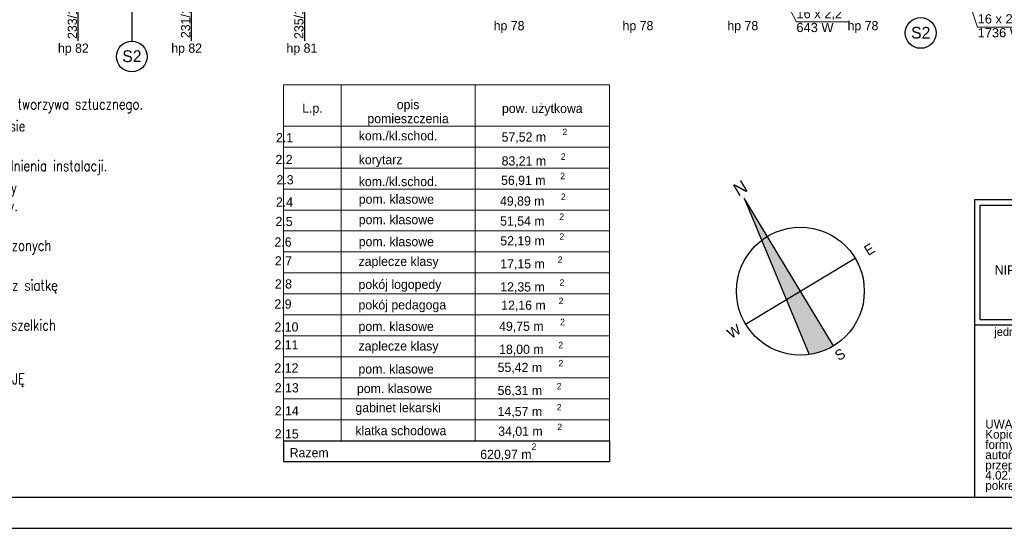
# Model space of a CAD drawing. Header units: millimetres. Extents: x 45180 to 119519, y 31297 to 302414.
# Tile 50 of 97: x 79062 to 98314, y 180053 to 189990. Entities that reach past the tile are written whole.
import ezdxf
from ezdxf.lldxf.tags import DXFTag

# ---------------------------------------------------------------- set-up
doc = ezdxf.new("R2010")
doc.units = ezdxf.units.MM
doc.header["$MEASUREMENT"] = 0
for name, color, linetype in [('#opisy', 7, 'Continuous'), ('#podkład', 252, 'Continuous'), ('_TABELA', 7, 'Continuous'), ('IS_Opisy_działek_Therm', 7, 'SOLID')]:
    doc.layers.add(name, color=color, linetype=linetype)
doc.layers.add('Arch opisy_Nr_Pióra__1', color=252, linetype='Continuous', lineweight=25)
doc.layers.add('Arch opisy_Nr_Pióra__21', color=252, linetype='Continuous', lineweight=13)
doc.styles.add('GENERATED_STYLE_1', font='txt')
doc.styles.add('GENERATED_STYLE_2', font='txt')
doc.styles.add('GENERATED_STYLE_3', font='txt')
doc.styles.add('GENERATED_STYLE_5', font='txt')
doc.styles.add('GENERATED_STYLE_7', font='txt')
doc.styles.add('ROMANS', font='romans', dxfattribs={"width": 0.8})
doc.styles.get("Standard").update_dxf_attribs({"font": 'arial.ttf', "bigfont": 'BIGFONT.SHX'})
tags = doc.linetypes.add('SOLID', pattern=[10, 10, 0]).pattern_tags.tags
tags[6:7] = [DXFTag(74, 4), DXFTag(75, 0), DXFTag(340, '0'), DXFTag(46, 0.0), DXFTag(50, 0.0), DXFTag(44, 0.0), DXFTag(45, 0.0)]
tags[4:5] = [DXFTag(74, 4), DXFTag(75, 0), DXFTag(340, '0'), DXFTag(46, 0.0), DXFTag(50, 0.0), DXFTag(44, 0.0), DXFTag(45, 0.0)]

msp = doc.modelspace()

# ---------------------------------------------------------------- linework, layer by layer
at = {"layer": '#podkład', "linetype": 'Continuous'}
for p, q in [((80200, 190950), (80200, 189580)), ((81254, 190800), (81254, 189571)), ((82415, 190950), (82415, 189580)), ((84630, 190950), (84630, 189580)), ((94974, 183617), (93228, 186504)), ((93228, 186504), (94502, 183449)), ((93257, 184040), (95396, 185334))]:
    msp.add_line(p, q, dxfattribs=at)
for centre, radius in [((96679, 189731), 300), ((81254, 189271), 300), ((94327, 184687), 1250)]:
    msp.add_circle(centre, radius, dxfattribs=at)
at = {"layer": '#podkład', "linetype": 'Continuous', "extrusion": (0, 0, -1)}
for points in [[(-93570, 185682), (-93680, 185756), (-93228, 186504)], [(-93680, 185756), (-93570, 185682), (-94054, 184522)], [(-93680, 185756), (-94054, 184522), (-94327, 184687)], [(-94327, 184687), (-94054, 184522), (-94502, 183449)], [(-94327, 184687), (-94502, 183449), (-94974, 183617)], [(-94974, 183617), (-94502, 183449), (-94510, 183450)], [(-94974, 183617), (-94510, 183450), (-94518, 183452)], [(-94974, 183617), (-94518, 183452), (-94525, 183453)], [(-94974, 183617), (-94525, 183453), (-94533, 183454)], [(-94974, 183617), (-94533, 183454), (-94541, 183455)], [(-94974, 183617), (-94541, 183455), (-94548, 183457)], [(-94974, 183617), (-94548, 183457), (-94556, 183458)], [(-94974, 183617), (-94556, 183458), (-94563, 183460)], [(-94974, 183617), (-94563, 183460), (-94571, 183461)], [(-94974, 183617), (-94571, 183461), (-94579, 183463)], [(-94974, 183617), (-94579, 183463), (-94586, 183464)], [(-94974, 183617), (-94586, 183464), (-94594, 183466)], [(-94974, 183617), (-94594, 183466), (-94601, 183467)], [(-94974, 183617), (-94601, 183467), (-94609, 183469)], [(-94974, 183617), (-94609, 183469), (-94616, 183471)], [(-94974, 183617), (-94616, 183471), (-94624, 183473)], [(-94974, 183617), (-94624, 183473), (-94631, 183475)], [(-94974, 183617), (-94631, 183475), (-94639, 183477)], [(-94974, 183617), (-94639, 183477), (-94646, 183479)], [(-94974, 183617), (-94646, 183479), (-94654, 183481)], [(-94974, 183617), (-94654, 183481), (-94661, 183483)], [(-94974, 183617), (-94661, 183483), (-94669, 183485)], [(-94974, 183617), (-94669, 183485), (-94676, 183487)], [(-94974, 183617), (-94676, 183487), (-94684, 183489)], [(-94974, 183617), (-94684, 183489), (-94691, 183491)], [(-94974, 183617), (-94691, 183491), (-94699, 183494)], [(-94974, 183617), (-94699, 183494), (-94706, 183496)], [(-94974, 183617), (-94706, 183496), (-94713, 183498)], [(-94974, 183617), (-94713, 183498), (-94721, 183501)], [(-94974, 183617), (-94721, 183501), (-94728, 183503)], [(-94974, 183617), (-94728, 183503), (-94735, 183506)], [(-94974, 183617), (-94735, 183506), (-94743, 183508)], [(-94974, 183617), (-94743, 183508), (-94750, 183511)], [(-94974, 183617), (-94750, 183511), (-94757, 183513)], [(-94974, 183617), (-94757, 183513), (-94765, 183516)], [(-94974, 183617), (-94765, 183516), (-94772, 183519)], [(-94974, 183617), (-94772, 183519), (-94779, 183522)], [(-94974, 183617), (-94779, 183522), (-94786, 183524)], [(-94974, 183617), (-94786, 183524), (-94793, 183527)], [(-94974, 183617), (-94793, 183527), (-94801, 183530)], [(-94974, 183617), (-94801, 183530), (-94808, 183533)], [(-94974, 183617), (-94808, 183533), (-94815, 183536)], [(-94974, 183617), (-94815, 183536), (-94822, 183539)], [(-94974, 183617), (-94822, 183539), (-94829, 183542)], [(-94974, 183617), (-94829, 183542), (-94836, 183546)], [(-94974, 183617), (-94836, 183546), (-94843, 183549)], [(-94974, 183617), (-94843, 183549), (-94850, 183552)], [(-94974, 183617), (-94850, 183552), (-94857, 183555)], [(-94974, 183617), (-94857, 183555), (-94864, 183559)], [(-94974, 183617), (-94864, 183559), (-94871, 183562)], [(-94974, 183617), (-94871, 183562), (-94878, 183565)], [(-94974, 183617), (-94878, 183565), (-94885, 183569)], [(-94974, 183617), (-94885, 183569), (-94892, 183572)], [(-94974, 183617), (-94892, 183572), (-94899, 183576)], [(-94974, 183617), (-94899, 183576), (-94906, 183579)], [(-94974, 183617), (-94906, 183579), (-94913, 183583)], [(-94974, 183617), (-94913, 183583), (-94920, 183587)], [(-94974, 183617), (-94920, 183587), (-94927, 183590)], [(-94974, 183617), (-94927, 183590), (-94933, 183594)], [(-94974, 183617), (-94933, 183594), (-94940, 183598)], [(-94974, 183617), (-94940, 183598), (-94947, 183602)], [(-94974, 183617), (-94947, 183602), (-94954, 183605)], [(-94974, 183617), (-94954, 183605), (-94960, 183609)], [(-94974, 183617), (-94960, 183609), (-94967, 183613)]]:
    msp.add_solid(points, dxfattribs=at)
at = {"layer": '_TABELA', "linetype": 'Continuous'}
for p, q in [((97738, 186474), (102632, 186474)), ((97738, 184027), (97738, 186474)), ((97738, 180663), (97738, 186474)), ((97738, 186474), (115238, 186474)), ((97844, 184134), (97844, 186368)), ((97844, 186368), (102525, 186368)), ((97844, 184134), (102525, 184134)), ((97738, 184027), (102632, 184027)), ((97738, 180663), (102632, 180663))]:
    msp.add_line(p, q, dxfattribs=at)
at = {"layer": '_TABELA', "color": 7}
for p, q in [((56338, 180663), (115238, 180663)), ((53838, 180053), (115838, 180053))]:
    msp.add_line(p, q, dxfattribs=at)
at = {"layer": 'Arch opisy_Nr_Pióra__1', "linetype": 'Continuous'}
for p, q in [((84221, 181762), (84221, 181360)), ((84221, 181762), (90596, 181762)), ((90596, 181762), (90596, 181360)), ((84221, 181360), (90596, 181360))]:
    msp.add_line(p, q, dxfattribs=at)
at = {"layer": 'Arch opisy_Nr_Pióra__21', "linetype": 'Continuous'}
for p, q in [((84221, 181360), (84221, 188715)), ((84221, 188715), (90596, 188715)), ((85346, 181762), (85346, 188715)), ((87971, 181762), (87971, 188715)), ((90596, 181762), (90596, 188715)), ((84221, 187912), (90596, 187912)), ((84221, 187502), (90596, 187502)), ((84221, 187092), (90596, 187092)), ((84221, 186682), (90596, 186682)), ((84221, 186272), (90596, 186272)), ((84221, 185862), (90596, 185862)), ((84221, 185452), (90596, 185452)), ((84221, 185042), (90596, 185042)), ((84221, 184632), (90596, 184632)), ((84221, 184222), (90596, 184222)), ((84221, 183812), (90596, 183812)), ((84221, 183402), (90596, 183402)), ((84221, 182992), (90596, 182992)), ((84221, 182582), (90596, 182582)), ((84221, 182172), (90596, 182172)), ((84221, 181764), (90596, 181764)), ((84221, 181762), (90596, 181762)), ((84221, 181762), (90596, 181762)), ((84221, 181762), (90596, 181762)), ((84221, 181762), (90596, 181762))]:
    msp.add_line(p, q, dxfattribs=at)
at = {"layer": 'IS_Opisy_działek_Therm', "lineweight": 5, "ltscale": 10}
for p, q in [((92898, 192501), (94249, 189949)), ((96906, 192428), (97793, 189847)), ((94249, 189949), (95269, 189949)), ((97793, 189847), (98823, 189847))]:
    msp.add_line(p, q, dxfattribs=at)

# ---------------------------------------------------------------- texts
at = {"layer": '#opisy', "lineweight": -3, "insert": (68999, 188447), "char_height": 210, "width": 12063.14, "attachment_point": 1, "style": 'ROMANS'}
msp.add_mtext('Wszystkie przejścia przewodów instalacji c.o. należy wykonać w tulejach ochronnych z tworzywa sztucznego.\\P\\H0.22222x;\\P\\H4.5x;Wszystkie przejścia prze\\H0.99999x;z przegrody odzielenia pożarowego należy zabezpieczyć w klasie odporności ogniowej danej przegrody. \\P\\H0.22223x;\\P\\H4.4999x;W najniższych miejscach instalacji należy zamontowac zawory spustowe w celu odwodnienia instalacji.\\P\\H0.22223x;\\P\\H4.4998x;W najwyższych miejscach pionów i na kazdym rozdzielaczu należy zamontować zawory odpowietrzające. Przed każdym odpowietrzeniem należy zamontować zawór odcinający.\\P\\H0.22223x;\\P\\H4.5001x;Należy zamontować rewizje umożliwiające dostęp do armatury.\\P\\H0.9999788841x;Wszystkie przewody ułożone w bruzdach ściennych, w obudowach, w stropach podwieszonych oraz w posadzkach należy zaizolować.\\P\\H0.22222x;\\P\\H4.5001x;W miejscach przecięć przewodów w posadzce należy zastosować podciecie stropu oraz siatkę wzmacniającą w celu wzmocnienia wylewki.\\P\\H0.22221x;\\P\\H4.4999049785x;Grzejniki montować w opakowaniach fabrycznych i zdjąć je dopiero po zakończeniu wszelkich prac tynkarskich i malarskich.\\P\\PINSTALACJĘ WYKONAĆ PRZED POŁOŻENIM WARSTY IZOLACYJNEJ -"MULTIPOR". INSTALACJĘ PROWADZONĄ W BRUŹDZIE WYKONAĆ W OTULINIE OCHRONNEJ.', dxfattribs=at)
at = {"layer": '#podkład', "linetype": 'Continuous'}
for s, height, rotation, style, p in [('233/175', 180, 90, 'GENERATED_STYLE_5', (80181, 189614)), ('231/175', 180, 90, 'GENERATED_STYLE_5', (82396, 189631)), ('235/175', 180, 90, 'GENERATED_STYLE_5', (84611, 189614)), ('N', 250, 31.1675, 'GENERATED_STYLE_1', (93114, 186530)), ('E', 200, 31.1675, 'GENERATED_STYLE_1', (95652, 185371)), ('W', 200, 31.1675, 'GENERATED_STYLE_1', (92971, 183750)), ('S', 200, 31.1675, 'GENERATED_STYLE_1', (95077, 183318))]:
    msp.add_text(s, height=height, rotation=rotation, dxfattribs=dict(at, style=style)).set_placement(p)
for s, height, style, p in [('hp 78', 180, 'GENERATED_STYLE_5', (88330, 189784)), ('hp 78', 180, 'GENERATED_STYLE_5', (90850, 189784)), ('hp 78', 180, 'GENERATED_STYLE_5', (92900, 189784)), ('hp 78', 180, 'GENERATED_STYLE_5', (95250, 189784)), ('S2', 230, 'GENERATED_STYLE_3', (96492, 189622)), ('hp 82', 180, 'GENERATED_STYLE_5', (79810, 189344)), ('hp 82', 180, 'GENERATED_STYLE_5', (82025, 189344)), ('hp 81', 180, 'GENERATED_STYLE_5', (84279, 189345)), ('S2', 230, 'GENERATED_STYLE_3', (81068, 189162))]:
    msp.add_text(s, height=height, dxfattribs=dict(at, style=style)).set_placement(p)
at = {"layer": '_TABELA', "linetype": 'Continuous', "style": 'GENERATED_STYLE_7'}
for s, insert, char_height, width, attachment_point, line_spacing_factor in [('{ul.Różana 6, 78-300 Świdwin\\PNIP 672-168-25-82 Regon 331349321\\Ptel.: +48 501 059 462\\Pmail: bartekbalejko@o2.pl}', (100185, 185541), 180.85, 7974.45, 2, 1.156383), ('{UWAGA:\\PKopiowanie, publikacje oraz wszelkie inne formy wykorzystania projektu bez zgody autorów będą naruszeniem przepisówwynikających z Ustawy z dnia 4.02.1994 r. o prawie autorskim i prawach pokrewnych.}', (97943, 182173), 170.213, 4483.41, 1, 0.703415)]:
    msp.add_mtext(s, dxfattribs=dict(at, insert=insert, char_height=char_height, width=width, attachment_point=attachment_point, line_spacing_factor=line_spacing_factor))
at = {"layer": '_TABELA', "linetype": 'Continuous', "insert": (98121, 183973), "char_height": 159.58, "attachment_point": 1, "style": 'GENERATED_STYLE_7'}
msp.add_mtext('{jednostka projektowa:}', dxfattribs=at)
at = {"layer": 'Arch opisy_Nr_Pióra__1', "linetype": 'Continuous', "style": 'GENERATED_STYLE_2'}
for s, height, p in [('     2.1', 180, (83740, 187597)), ('kom./kl.schod.', 180, (85691, 187633)), ('57,52 m', 180, (88485, 187608)), ('2', 126, (89676, 187736)), ('     2.2', 180, (83730, 187169)), ('korytarz', 180, (85691, 187166)), ('2', 126, (89642, 187252)), ('83,21 m', 180, (88485, 187141)), ('     2.3', 180, (83748, 186772)), ('56,91 m', 180, (88474, 186763)), ('2', 126, (89632, 186874)), ('kom./kl.schod.', 180, (85691, 186738)), ('pom. klasowe', 180, (85691, 186394)), ('2', 126, (89644, 186468)), ('     2.4', 180, (83738, 186338)), ('49,89 m', 180, (88453, 186357)), ('pom. klasowe', 180, (85691, 185994)), ('2', 126, (89613, 186078)), ('     2.5', 180, (83730, 185958)), ('51,54 m', 180, (88456, 185967)), ('2', 126, (89616, 185691)), ('     2.6', 180, (83710, 185558)), ('pom. klasowe', 180, (85691, 185564)), ('52,19 m', 180, (88459, 185580)), ('     2.7', 180, (83717, 185188)), ('zaplecze klasy', 180, (85687, 185179)), ('17,15 m', 180, (88459, 185130)), ('2', 126, (89582, 185241)), ('     2.8', 180, (83717, 184738)), ('pokój logopedy', 180, (85687, 184729)), ('12,35 m', 180, (88459, 184680)), ('2', 126, (89616, 184791)), ('     2.9', 180, (83709, 184347)), ('pokój pedagoga', 180, (85687, 184329)), ('12,16 m', 180, (88477, 184322)), ('2', 126, (89600, 184433)), ('     2.10', 180, (83709, 183897)), ('pom. klasowe', 180, (85687, 183909)), ('49,75 m', 180, (88436, 183910)), ('2', 126, (89628, 184021)), ('     2.11', 180, (83709, 183547)), ('zaplecze klasy', 180, (85686, 183526)), ('2', 126, (89594, 183571)), ('18,00 m', 180, (88436, 183460)), ('55,42 m', 180, (88407, 183106)), ('2', 126, (89598, 183217)), ('     2.12', 180, (83709, 183097)), ('pom. klasowe', 180, (85686, 183076)), ('     2.13', 180, (83715, 182708)), ('pom. klasowe', 180, (85656, 182696)), ('56,31 m', 180, (88407, 182656)), ('2', 126, (89564, 182767)), ('     2.14', 180, (83715, 182258)), ('gabinet lekarski', 180, (85626, 182321)), ('14,57 m', 180, (88407, 182246)), ('2', 126, (89564, 182357)), ('     2.15', 180, (83715, 181808)), ('klatka schodowa', 180, (85626, 181871)), ('34,01 m', 180, (88418, 181860)), ('2', 126, (89575, 181971))]:
    msp.add_text(s, height=height, dxfattribs=at).set_placement(p)
at = {"layer": 'Arch opisy_Nr_Pióra__1', "linetype": 'Continuous', "char_height": 180, "style": 'GENERATED_STYLE_3'}
for s, insert, attachment_point in [('{L.p.}', (84786, 188117), 8), ('{pow. użytkowa}', (89281, 188113), 8), ('{Razem}', (84341, 181437), 7), ('{ 620,97 m\\A1{\\H0.7x;\\S2^  ;}}', (88000, 181375), 7)]:
    msp.add_mtext(s, dxfattribs=dict(at, insert=insert, attachment_point=attachment_point))
at = {"layer": 'Arch opisy_Nr_Pióra__1', "linetype": 'Continuous', "insert": (86656, 187914), "char_height": 180, "width": 2402.03, "attachment_point": 8, "line_spacing_factor": 0.912199, "style": 'GENERATED_STYLE_3'}
msp.add_mtext('{opis\\Ppomieszczenia}', dxfattribs=at)
at = {"layer": 'IS_Opisy_działek_Therm', "ltscale": 10, "char_height": 180}
for s, insert, attachment_point in [('\\fArial|b0|i0;16 x 2,2', (94249, 189985), 7), ('\\fArial|b0|i0;16 x 2,2', (97793, 189883), 7), ('\\fArial|b0|i0;643 W', (94249, 189928), 1), ('\\fArial|b0|i0;1736 W', (97793, 189826), 1)]:
    msp.add_mtext(s, dxfattribs=dict(at, insert=insert, attachment_point=attachment_point))

doc.saveas('drawing.dxf')
